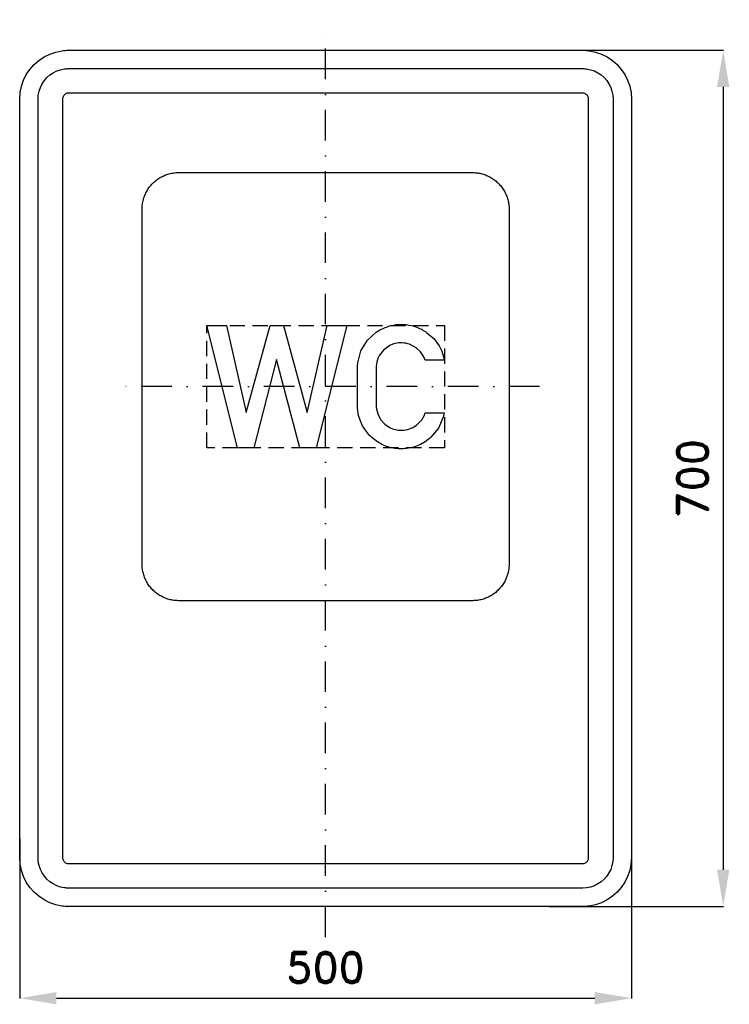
# Model space of a CAD drawing. Header units: millimetres. Extents: x -250 to 330, y -430 to 375.
import ezdxf

# ---------------------------------------------------------------- set-up
doc = ezdxf.new("R2010")
doc.units = ezdxf.units.MM
doc.header["$LTSCALE"] = 5
doc.linetypes.add('ČERCHOVANÁX2', pattern=[2, 1, -0.5, 0, -0.5])
doc.linetypes.add('ČÁRKOVANÁX2', pattern=[1.5, 1, -0.5])
doc.layers.add('Kóty', color=2, linetype='Continuous')
doc.layers.add('Značka', color=7, linetype='Continuous')
doc.styles.get("Standard").update_dxf_attribs({"font": 'romand.shx', "height": 25})
doc.dimstyles.get("Standard").update_dxf_attribs({"dimtxt": 25, "dimasz": 30, "dimexe": 0.18, "dimexo": 0.0625, "dimgap": 12.5, "dimtad": 1, "dimdec": 0, "dimzin": 0, "dimdsep": 46, "dimtxsty": 'Standard', "dimcen": 0.09, "dimadec": 0, "dimazin": 0, "dimtfac": 1, "dimtdec": 0, "dimtofl": 0, "dimtmove": 0, "dimatfit": 3, "dimfxl": 1, "dimtolj": 1, "dimtzin": 0, "dimarcsym": 0})

# ---------------------------------------------------------------- blocks, each defined once
blk = doc.blocks.new('*D0')
at = {"layer": 'Defpoints', "color": 0, "transparency": 16777216}
for p in [(190.52, 350), (182.61, -350), (325, -350)]:
    blk.add_point(p, dxfattribs=at)
at = {"layer": 'Kóty', "color": 0, "lineweight": -2, "transparency": 16777216}
for p, q in [((190.59, 350), (325.18, 350)), ((325, 320), (325, -320)), ((182.67, -350), (325.18, -350))]:
    blk.add_line(p, q, dxfattribs=at)
at = {"layer": 'Kóty', "color": 0, "transparency": 16777216}
for points in [[(320, 320), (330, 320), (325, 350)], [(320, -320), (330, -320), (325, -350)]]:
    blk.add_solid(points, dxfattribs=at)
at = {"layer": 'Kóty', "color": 0, "transparency": 16777216, "insert": (300, 0), "char_height": 25, "attachment_point": 5, "rotation": 90}
blk.add_mtext('\\A1;700', dxfattribs=at)
blk = doc.blocks.new('*D1')
at = {"layer": 'Defpoints', "color": 0, "transparency": 16777216}
for p in [(250, -284.33), (-250, -294.45), (250, -425)]:
    blk.add_point(p, dxfattribs=at)
at = {"layer": 'Kóty', "color": 0, "lineweight": -2, "transparency": 16777216}
for p, q in [((250, -284.4), (250, -425.18)), ((-250, -294.51), (-250, -425.18)), ((-220, -425), (220, -425))]:
    blk.add_line(p, q, dxfattribs=at)
at = {"layer": 'Kóty', "color": 0, "transparency": 16777216}
for points in [[(-220, -420), (-220, -430), (-250, -425)], [(220, -420), (220, -430), (250, -425)]]:
    blk.add_solid(points, dxfattribs=at)
at = {"layer": 'Kóty', "color": 0, "transparency": 16777216, "insert": (0, -400), "char_height": 25, "attachment_point": 5}
blk.add_mtext('\\A1;500', dxfattribs=at)

msp = doc.modelspace()

# ---------------------------------------------------------------- linework, layer by layer
at = {"layer": 'Značka', "color": 6, "linetype": 'ČERCHOVANÁX2', "ltscale": 5}
for points in [[(0, -375), (0, 375)], [(175, 75), (-175, 75)]]:
    msp.add_lwpolyline(points, dxfattribs=at)
at = {"layer": 'Značka', "color": 5}
for points in [[(-210, -350), (-210.2, -349.9995), (-210.3, -349.9988, -0.0321716), (-215.5, -349.637), (-220.6, -348.5823), (-225.5, -346.9227), (-230.1, -344.5885), (-234.4, -341.714), (-238.3, -338.2843), (-241.7, -334.4026), (-244.6, -330.0906), (-246.9, -325.4605), (-248.6, -320.5549), (-249.7, -315.4767), (-250, -310.314), (-250, -310.157), (-250, -310), (-250, 310), (-250, 310.157), (-250, 310.314), (-249.6, 315.479), (-248.6, 320.555), (-246.9, 325.464), (-244.6, 330.091), (-241.7, 334.402), (-238.3, 338.284), (-234.4, 341.717), (-230.1, 344.589), (-225.5, 346.906), (-220.6, 348.582), (-215.5, 349.654, -0.0367311), (-210.3, 349.999), (-210.2, 350), (-210, 350), (210, 350), (210.2, 350), (210.3, 349.999, -0.0321716), (215.5, 349.637), (220.6, 348.582), (225.5, 346.923), (230.1, 344.589), (234.4, 341.714), (238.3, 338.284), (241.7, 334.403), (244.6, 330.091), (246.9, 325.46), (248.6, 320.555), (249.7, 315.477), (250, 310.314), (250, 310.157), (250, 310), (250, -310), (250, -310.157), (250, -310.314), (249.6, -315.4791), (248.6, -320.5549), (246.9, -325.4636), (244.6, -330.0906), (241.7, -334.4017), (238.3, -338.2843), (234.4, -341.7172), (230.1, -344.5885), (225.5, -346.9061), (220.6, -348.5823), (215.5, -349.6542, -0.0367341), (210.3, -349.9988), (210.2, -349.9996), (210, -350), (-210, -350)], [(-210, -335), (-210.1, -334.9997), (-210.2, -334.9992, -0.0321601), (-213.4, -334.7731), (-216.6, -334.1139), (-219.7, -333.0767), (-222.6, -331.6178), (-225.3, -329.8212), (-227.7, -327.6777), (-229.8, -325.2516), (-231.6, -322.5566), (-233.1, -319.6628), (-234.1, -316.5968), (-234.8, -313.423), (-235, -310.196), (-235, -310.098), (-235, -310), (-235, 310), (-235, 310.098), (-235, 310.196), (-234.8, 313.424), (-234.1, 316.597), (-233.1, 319.665), (-231.6, 322.557), (-229.8, 325.251), (-227.7, 327.678), (-225.3, 329.823), (-222.6, 331.618), (-219.7, 333.066), (-216.6, 334.114), (-213.4, 334.784, -0.0367287), (-210.2, 334.999), (-210.1, 335), (-210, 335), (210, 335), (210.1, 335), (210.2, 334.999, -0.0321789), (213.4, 334.773), (216.6, 334.114), (219.7, 333.077), (222.6, 331.618), (225.3, 329.821), (227.7, 327.678), (229.8, 325.252), (231.6, 322.557), (233.1, 319.663), (234.1, 316.597), (234.8, 313.423), (235, 310.196), (235, 310.098), (235, 310), (235, -310), (235, -310.098), (235, -310.196), (234.8, -313.424), (234.1, -316.5968), (233.1, -319.6648), (231.6, -322.5566), (229.8, -325.2511), (227.7, -327.6777), (225.3, -329.8233), (222.6, -331.6178), (219.7, -333.0663), (216.6, -334.1139), (213.4, -334.7839), (210.2, -334.9992), (210.1, -334.9997), (210, -335), (-210, -335)], [(-120, -100), (-120.12, -100), (-120.24, -99.999, -0.032176), (-124.11, -99.728, -0.0354414), (-127.92, -98.937, -0.0362606), (-131.6, -97.692, -0.0344037), (-135.07, -95.941, -0.0337135), (-138.3, -93.785, -0.0340917), (-141.21, -91.213, -0.0341856), (-143.79, -88.302, -0.0342456), (-145.94, -85.068, -0.0340273), (-147.68, -81.595, -0.0333729), (-148.94, -77.916, -0.0341419), (-149.74, -74.108, -0.0367803), (-150, -70.236), (-150, -70.118), (-150, -70), (-150, 220), (-150, 220.118), (-150, 220.236, -0.0322112), (-149.73, 224.109, -0.035398), (-148.94, 227.916, -0.0362567), (-147.69, 231.598, -0.0344175), (-145.94, 235.068, -0.0337071), (-143.79, 238.301, -0.034076), (-141.21, 241.213, -0.0342033), (-138.3, 243.788, -0.0342414), (-135.07, 245.941, -0.0340198), (-131.6, 247.68, -0.0334199), (-127.92, 248.937, -0.0341212), (-124.11, 249.741, -0.0367502), (-120.24, 249.999), (-120.12, 250), (-120, 250), (120, 250), (120.12, 250), (120.24, 249.999, -0.032176), (124.11, 249.728, -0.0354605), (127.92, 248.937, -0.0362606), (131.6, 247.692, -0.0344109), (135.07, 245.941, -0.0337199), (138.3, 243.785, -0.034086), (141.21, 241.213, -0.0341806), (143.79, 238.302, -0.0342282), (145.94, 235.068, -0.0340198), (147.68, 231.595, -0.0333706), (148.94, 227.916, -0.0341419), (149.74, 224.108, -0.0367795), (150, 220.236), (150, 220.118), (150, 220), (150, -70), (150, -70.118), (150, -70.236), (149.73, -74.109), (148.94, -77.916), (147.69, -81.598, -0.0344283), (145.94, -85.068, -0.0337199), (143.79, -88.301, -0.034076), (141.21, -91.213, -0.0341972), (138.3, -93.788, -0.034235), (135.07, -95.941, -0.034041), (131.6, -97.68, -0.0334197), (127.92, -98.937, -0.0341328), (124.11, -99.741, -0.0367502), (120.24, -99.999), (120.12, -100), (120, -100), (-120, -100)], [(97, 53.661), (96.7, 51.807), (96.2, 49.964), (92.4, 41.075), (86, 33.599, -0.0874328), (76.2, 27.109, -0.0870372), (64.9, 24.318, -0.0817836), (53.9, 24.97, -0.0826095), (43.7, 29.089, -0.0823241), (35.1, 36.122, -0.0766596), (29.1, 45.516), (27, 51.378), (26.2, 57.484), (26.2, 58.224), (26.2, 58.964), (26.2, 92.536), (26.3, 93.547), (26.3, 94.557), (28.9, 104.289), (34.3, 112.88), (41.3, 119.418, -0.0698409), (49.8, 123.724, -0.059211), (57.7, 125.663, -0.0606338), (65.8, 125.682, -0.0680119), (74.7, 123.54, -0.0663934), (82.8, 119.099), (88.4, 114.265), (92.8, 108.359), (95, 104.013), (96.5, 99.391), (96.8, 97.952), (97.1, 96.505), (81.5, 96.505), (80.9, 98.008), (80.2, 99.484), (77.5, 103.505), (74, 106.786), (68.6, 109.653, 0.0780899), (62.7, 110.745, 0.0732895), (57, 110.247, 0.0733364), (51.8, 108.151), (47.4, 104.902), (44.1, 100.599), (42.8, 97.905), (41.8, 95.047), (41.5, 93.412), (41.3, 91.755), (41.3, 91.313), (41.3, 90.87), (41.3, 59.234), (41.3, 58.578), (41.4, 57.922), (42.6, 52.842), (45, 48.203), (48.5, 44.22), (52.9, 41.349, 0.0717966), (58.2, 39.582, 0.0731161), (63.9, 39.401, 0.0826161), (70.1, 41.006, 0.0817433), (75.5, 44.526), (78.6, 47.861), (80.8, 51.786), (81.2, 52.719), (81.5, 53.661), (97, 53.661)]]:
    msp.add_lwpolyline(points, format="xyb", dxfattribs=at)
for points in [[(-210, -315), (210, -315), (210, -315), (210, -315), (210.7, -314.955), (211.3, -314.823), (211.9, -314.615), (212.5, -314.324), (213.1, -313.964), (213.5, -313.536), (214, -313.05), (214.3, -312.511), (214.6, -311.933), (214.8, -311.319), (215, -310.685), (215, -310.039), (215, -310.02), (215, -310), (215, 310), (215, 310.02), (215, 310.039), (215, 310.685), (214.8, 311.319), (214.6, 311.933), (214.3, 312.511), (214, 313.05), (213.5, 313.536), (213.1, 313.965), (212.5, 314.324), (211.9, 314.613), (211.3, 314.823), (210.7, 314.957), (210, 315), (210, 315), (210, 315), (-210, 315), (-210, 315), (-210, 315), (-210.7, 314.955), (-211.3, 314.823), (-211.9, 314.615), (-212.5, 314.324), (-213.1, 313.964), (-213.5, 313.536), (-214, 313.05), (-214.3, 312.511), (-214.6, 311.933), (-214.8, 311.319), (-215, 310.685), (-215, 310.039), (-215, 310.02), (-215, 310), (-215, -310), (-215, -310.02), (-215, -310.039), (-215, -310.685), (-214.8, -311.319), (-214.6, -311.933), (-214.3, -312.511), (-214, -313.05), (-213.5, -313.536), (-213.1, -313.965), (-212.5, -314.324), (-211.9, -314.613), (-211.3, -314.823), (-210.7, -314.957), (-210, -315), (-210, -315), (-210, -315)], [(-72.1, 25.078), (-97.1, 125.078), (-80.9, 125.078), (-64.9, 53.714), (-45.2, 125.078), (-34.5, 125.078), (-14.9, 53.714), (1.3, 125.078), (17.4, 125.078), (-7.7, 25.078), (-21.1, 25.078), (-40, 97.172), (-58.7, 25.078), (-72.1, 25.078)]]:
    msp.add_lwpolyline(points, dxfattribs=at)
at = {"layer": 'Značka', "color": 6, "linetype": 'ČÁRKOVANÁX2', "ltscale": 2.5}
msp.add_lwpolyline([(-97.1, 25), (-97.1, 125), (97.1, 125), (97.1, 25), (-97.1, 25)], dxfattribs=at)

# ---------------------------------------------------------------- dimensions: what is measured, and where the dimension line sits
at = {"layer": 'Kóty'}
dim = msp.add_linear_dim(base=(325, -350), p1=(190.5244, 350), p2=(182.6082, -350), angle=90, dimstyle='Standard', dxfattribs=at)
dim.commit()
dim.dimension.update_dxf_attribs({"geometry": '*D0', "text_midpoint": (300, 0)})
dim = msp.add_linear_dim(base=(250, -425), p1=(-250, -294.4474), p2=(250, -284.3349), dimstyle='Standard', dxfattribs=at)
dim.commit()
dim.dimension.update_dxf_attribs({"geometry": '*D1', "text_midpoint": (0, -400)})

doc.saveas('drawing.dxf')
